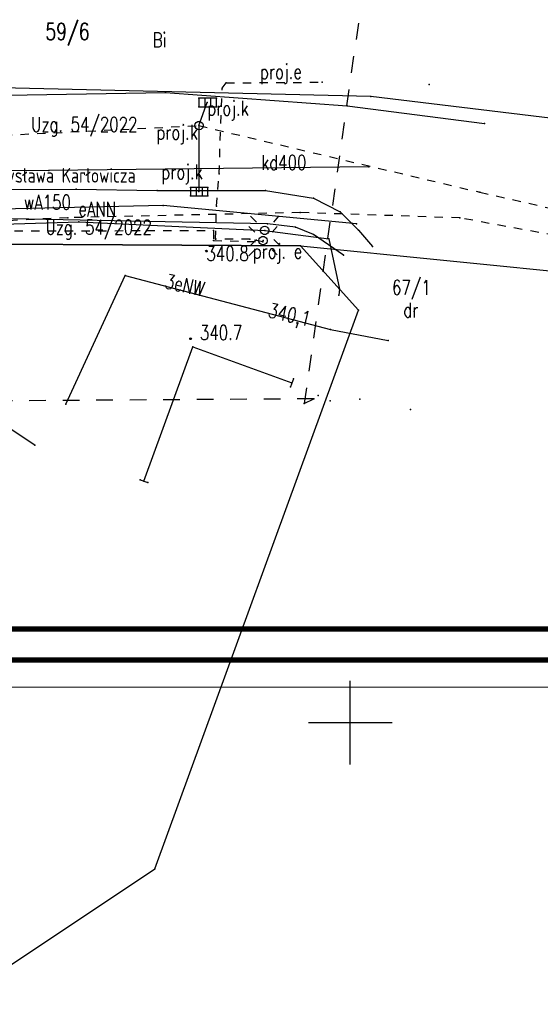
# Model space of a CAD drawing. Extents: x 5552506 to 5553307, y 5642054 to 5642708.
# Tile 14 of 72: x 5552880 to 5552911, y 5642383 to 5642442. Entities that reach past the tile are written whole.
import ezdxf
from ezdxf.enums import TextEntityAlignment as Align

# ---------------------------------------------------------------- set-up
doc = ezdxf.new("R2010")
doc.units = 0
doc.header["$MEASUREMENT"] = 0
doc.linetypes.add('1', pattern=[2, 1, -1])
doc.linetypes.add('2', pattern=[1, 0.5, -0.5])
doc.layers.add('3DPLAN_A_TABELKA POMIESZCZEŃ', color=7, linetype='Continuous', lineweight=0)
doc.layers.add('A_TXT_TABELKI', color=145, linetype='Continuous', lineweight=5)
for name, color, linetype in [('EGB_DzialkaEwidencyjna', 7, 'Continuous'), ('EGB_KonturUzytkuGruntowego', 7, 'Continuous'), ('GES_PrzewodElektroenergetyczny', 7, 'Continuous'), ('GES_PrzewodKanalizacyjny', 7, 'Continuous'), ('GES_PrzewodTelekomunikacyjny', 7, 'Continuous'), ('GES_Rzedna', 7, 'Continuous'), ('GES_UrzadzeniaSiecKanalizacyjna', 7, 'Continuous'), ('krzyze', 7, 'Continuous'), ('OT_Komunikacja', 7, 'Continuous'), ('OT_Rzedna', 7, 'Continuous'), ('przew_d_wodociagowy', 5, 'Continuous'), ('zakres', 7, 'Continuous')]:
    doc.layers.add(name, color=color, linetype=linetype)
doc.styles.add('STYL_ARIAL', font='simplex', dxfattribs={"width": 0.75, "oblique": 0.1})

# ---------------------------------------------------------------- blocks, each defined once
blk = doc.blocks.new('RTPW01')
at = {"color": 7}
blk.add_polyline3d([(0, 0.1, 0), (0.0643, 0.0766, 0), (0.0985, 0.0174, 0), (0.0866, -0.05, 0), (0.0342, -0.094, 0), (-0.0342, -0.094, 0), (-0.0866, -0.05, 0), (-0.0985, 0.0174, 0), (-0.0643, 0.0766, 0), (0, 0.1, 0)], dxfattribs=at)
blk = doc.blocks.new('SLU')
at = {"color": 7}
blk.add_polyline3d([(0, 0.5, 0), (0.1409, 0.4797, 0), (0.2703, 0.4206, 0), (0.3779, 0.3274, 0), (0.4548, 0.2077, 0), (0.4949, 0.0712, 0), (0.4949, -0.0712, 0), (0.4548, -0.2077, 0), (0.3779, -0.3274, 0), (0.2703, -0.4206, 0), (0.1409, -0.4797, 0), (0, -0.5, 0), (-0.1409, -0.4797, 0), (-0.2703, -0.4206, 0), (-0.3779, -0.3274, 0), (-0.4548, -0.2077, 0), (-0.4949, -0.0712, 0), (-0.4949, 0.0712, 0), (-0.4548, 0.2077, 0), (-0.3779, 0.3274, 0), (-0.2703, 0.4206, 0), (-0.1409, 0.4797, 0), (0, 0.5, 0)], dxfattribs=at)
blk = doc.blocks.new('SUSM01')
at = {"color": 7}
for points in [[(-1, 1, 0), (-1.7, 1.7, 0)], [(1.1, 1, 0), (1.7, 1.7, 0)], [(-1, -1.1, 0), (-1.7, -1.8, 0)], [(1.1, -1.1, 0), (1.7, -1.7, 0)]]:
    blk.add_polyline3d(points, dxfattribs=at)

msp = doc.modelspace()

# ---------------------------------------------------------------- linework, layer by layer
at = {"color": 7}
for p in [(5552904.7, 5642438.1), (5552888.96, 5642437.61), (5552899.82, 5642436.81), (5552908.01, 5642435.77), (5552882, 5642432.96), (5552901.1, 5642433.18), (5552883.64, 5642431.85), (5552888.47, 5642431.76), (5552894.93, 5642431.76), (5552897.8, 5642431.31), (5552888.82, 5642430.86), (5552899.4, 5642430.48), (5552883.8, 5642429.9), (5552894.89, 5642429.38, 341.7), (5552894.89, 5642429.38), (5552895.06, 5642429.77), (5552896.72, 5642429.57), (5552900.36, 5642429.78), (5552900.49, 5642429.39), (5552894.79, 5642428.77), (5552894.79, 5642428.77), (5552897.8, 5642429.13), (5552898.72, 5642428.87), (5552891.41, 5642428.15, 340.8), (5552901.32, 5642428.43), (5552899.59, 5642427.91), (5552886.56, 5642426.69), (5552899.35, 5642425.87), (5552899.32, 5642425.51), (5552898.82, 5642423.46), (5552890.46, 5642422.91, 340.7), (5552902.25, 5642422.81), (5552890.59, 5642422.44), (5552896.606, 5642420.52), (5552896.426, 5642420.038), (5552896.51, 5642420.29), (5552897.83, 5642419.33), (5552898.08, 5642419.53), (5552900.56, 5642419.31), (5552883.01, 5642419), (5552897.24, 5642419.04), (5552898.79, 5642419.21), (5552903.6, 5642418.7), (5552881.17, 5642416.56), (5552887.446, 5642414.501), (5552887.68, 5642414.42), (5552887.917, 5642414.335)]:
    msp.add_point(p, dxfattribs=at)
at = {"layer": '3DPLAN_A_TABELKA POMIESZCZEŃ', "color": 1, "linetype": 'ByBlock'}
msp.add_lwpolyline([(5552761.03735, 5642402.10817), (5552971.03735, 5642402.10817), (5552971.03735, 5642550.60817), (5552761.03735, 5642550.60817)], close=True, dxfattribs=at)
at = {"layer": 'A_TXT_TABELKI', "color": 0, "const_width": 0.30708}
for points in [[(5552761.03735, 5642403.73737), (5553020.12403, 5642403.73737), (5553020.08946, 5642550.60817), (5552761.03735, 5642550.60817)], [(5552782.18344, 5642405.58737), (5553018.27403, 5642405.58737), (5553018.23946, 5642548.75817), (5552782.18344, 5642548.75817)]]:
    msp.add_lwpolyline(points, close=True, dxfattribs=at)
at = {"layer": 'EGB_DzialkaEwidencyjna', "color": 7}
for points in [[(5552839.1, 5642445.07, 0), (5552830.74, 5642439.96, 0), (5552833.92, 5642434.58, 0), (5552834.27, 5642428.7, 0), (5552820.61, 5642421.11, 0), (5552800.21, 5642406.62, 0), (5552784.15, 5642392.76, 0), (5552768.14, 5642376.62, 0), (5552720.96, 5642323.39, 0), (5552701.62, 5642301.74, 0), (5552706.7, 5642295.13, 0), (5552717.44, 5642306.43, 0), (5552729.15, 5642320.59, 0), (5552735.18, 5642327.54, 0), (5552769.27, 5642365.48, 0), (5552791.35, 5642387.5, 0), (5552806.86, 5642399.85, 0), (5552813.79, 5642404.68, 0), (5552827.38, 5642414.15, 0), (5552840.24, 5642421.26, 0), (5552854.32, 5642425.81, 0), (5552868.64, 5642428.61, 0), (5552897.02, 5642428.46, 0), (5552914.49, 5642426.71, 0)], [(5552989.36355, 5642415.76795, 0), (5552980.92, 5642418.75, 0), (5552913.24, 5642435.93, 0), (5552901.23, 5642437.37, 0), (5552871.49, 5642438.07, 0), (5552847.18, 5642433.67, 0), (5552843.02, 5642439.34, 0), (5552840.05, 5642438.88, 0), (5552839.1, 5642445.07, 0)], [(5552989.36355, 5642415.76795, 0), (5552980.92, 5642418.75, 0), (5552913.24, 5642435.93, 0), (5552901.23, 5642437.37, 0), (5552871.49, 5642438.07, 0), (5552872.41, 5642443.73, 0)], [(5552868.64, 5642428.61, 0), (5552854.32, 5642425.81, 0), (5552840.24, 5642421.26, 0), (5552827.38, 5642414.15, 0), (5552813.79, 5642404.68, 0), (5552806.86, 5642399.85, 0), (5552791.35, 5642387.5, 0), (5552838.62, 5642354.95, 0), (5552857.06, 5642370.43, 0), (5552888.33, 5642391.28, 0), (5552900.48, 5642424.62, 0), (5552897.02, 5642428.46, 0), (5552868.64, 5642428.61, 0)]]:
    msp.add_polyline3d(points, dxfattribs=at)
for p in [(5552901.23, 5642437.37), (5552901.23, 5642437.37), (5552897.02, 5642428.46), (5552897.02, 5642428.46), (5552900.48, 5642424.62), (5552888.33, 5642391.28)]:
    msp.add_point(p, dxfattribs=at)
at = {"layer": 'EGB_KonturUzytkuGruntowego', "color": 3}
for points in [[(5552989.36355, 5642415.76795, 0), (5552980.92, 5642418.75, 0), (5552913.24, 5642435.93, 0), (5552901.23, 5642437.37, 0), (5552871.49, 5642438.07, 0), (5552847.18, 5642433.67, 0), (5552843.02, 5642439.34, 0)], [(5552735.18, 5642327.54, 0), (5552736.93, 5642324.21, 0), (5552771.58, 5642299.89, 0), (5552776.83, 5642298.98, 0), (5552786.84, 5642291.89, 0), (5552797.83, 5642318.44, 0), (5552838.62, 5642354.95, 0), (5552857.06, 5642370.43, 0), (5552888.33, 5642391.28, 0), (5552900.48, 5642424.62, 0), (5552897.02, 5642428.46, 0), (5552868.64, 5642428.61, 0), (5552854.32, 5642425.81, 0), (5552840.24, 5642421.26, 0), (5552827.38, 5642414.15, 0), (5552813.79, 5642404.68, 0), (5552806.86, 5642399.85, 0), (5552791.35, 5642387.5, 0), (5552769.27, 5642365.48, 0), (5552735.18, 5642327.54, 0)]]:
    msp.add_polyline3d(points, dxfattribs=at)
at = {"layer": 'EGB_KonturUzytkuGruntowego', "color": 7}
for p in [(5552901.23, 5642437.37), (5552897.02, 5642428.46), (5552900.48, 5642424.62), (5552888.33, 5642391.28)]:
    msp.add_point(p, dxfattribs=at)
at = {"layer": 'GES_PrzewodElektroenergetyczny', "color": 1, "linetype": '2'}
for points in [[(5552894.7743, 5642428.6981, 0), (5552894.0076, 5642428.865, 0), (5552891.9425, 5642428.857, 0), (5552892.0195, 5642430.824, 0), (5552892.1628, 5642432.755, 0), (5552892.3588, 5642437.879, 0), (5552892.5828, 5642438.187, 0), (5552898.3228, 5642438.229, 0)], [(5552812.5663, 5642404.1981, 0), (5552818.8383, 5642408.7061, 0), (5552824.9703, 5642413.1021, 0), (5552830.5703, 5642416.6301, 0), (5552835.2183, 5642419.3461, 0), (5552839.0263, 5642421.1661, 0), (5552842.9743, 5642422.7061, 0), (5552853.2503, 5642426.4301, 0), (5552861.5103, 5642427.9421, 0), (5552862.8263, 5642428.1941, 0), (5552866.3543, 5642428.5581, 0), (5552867.1103, 5642428.8101, 0), (5552877.9463, 5642429.3421, 0), (5552887.8303, 5642429.3701, 0), (5552891.8343, 5642429.3701, 0), (5552891.8343, 5642428.7821, 0), (5552894.7743, 5642428.6981, 0)]]:
    msp.add_polyline3d(points, dxfattribs=at)
at = {"layer": 'GES_PrzewodElektroenergetyczny', "color": 1}
for points in [[(5552838.85, 5642421.64, 0), (5552853.2, 5642426.5, 0), (5552866.34, 5642429.36, 0), (5552883.8, 5642429.9, 0), (5552894.89, 5642429.38, 341.7), (5552898.72, 5642428.87, 0), (5552899.35, 5642425.87, 0), (5552899.32, 5642425.51, 0)], [(5552883.01, 5642419, 0), (5552886.56, 5642426.69, 0), (5552898.82, 5642423.46, 0), (5552902.25, 5642422.81, 0)]]:
    msp.add_polyline3d(points, dxfattribs=at)
at = {"layer": 'GES_PrzewodElektroenergetyczny', "color": 7}
for p in [(5552892.5828, 5642438.187), (5552898.3228, 5642438.229), (5552892.3588, 5642437.879), (5552892.1628, 5642432.755), (5552892.0195, 5642430.824), (5552887.8303, 5642429.3701), (5552891.8343, 5642429.3701), (5552891.8343, 5642428.7821), (5552891.9425, 5642428.857), (5552894.0076, 5642428.865), (5552894.7743, 5642428.6981), (5552894.7743, 5642428.6981)]:
    msp.add_point(p, dxfattribs=at)
at = {"layer": 'GES_PrzewodKanalizacyjny', "color": 34}
for points in [[(5552890.966, 5642435.6356, 0), (5552891.4551, 5642437.0154, 0)], [(5552901.1, 5642433.18, 0), (5552882, 5642432.96, 0), (5552860.17, 5642432.9, 0)]]:
    msp.add_polyline3d(points, dxfattribs=at)
at = {"layer": 'GES_PrzewodKanalizacyjny', "color": 36, "linetype": '2'}
msp.add_polyline3d([(5552725.7661, 5642322.4596, 0), (5552727.0821, 5642325.9876, 0), (5552738.998, 5642340.9652, 0), (5552739.1781, 5642341.1916, 0), (5552747.7181, 5642350.7396, 0), (5552759.1981, 5642363.4236, 0), (5552770.8181, 5642375.5476, 0), (5552779.9181, 5642385.1796, 0), (5552787.4221, 5642391.6476, 0), (5552787.6272, 5642391.8194, 0), (5552804.5301, 5642405.9836, 0), (5552819.9021, 5642417.7436, 0), (5552833.3701, 5642424.7996, 0), (5552840.0341, 5642428.2716, 0), (5552857.3381, 5642433.9836, 0), (5552890.966, 5642435.6356, 0), (5552907.738, 5642431.6596, 0), (5552927.8763, 5642427.1015, 0), (5552928.15, 5642427.0396, 0), (5552950.578, 5642420.7956, 0), (5552974.882, 5642415.0276, 0), (5552982.778, 5642413.0956, 0)], dxfattribs=at)
at = {"layer": 'GES_PrzewodKanalizacyjny', "color": 7}
msp.add_polyline3d([(5552890.966, 5642435.6356, 0), (5552890.9511, 5642431.6954, 0)], dxfattribs=at)
for p in [(5552891.4551, 5642437.0154), (5552890.9511, 5642431.6954), (5552907.738, 5642431.6596)]:
    msp.add_point(p, dxfattribs=at)
at = {"layer": 'GES_PrzewodTelekomunikacyjny', "color": 30, "linetype": '2'}
msp.add_polyline3d([(5552930.5534, 5642424.5765, 0), (5552922.5743, 5642426.4723, 0), (5552917.1143, 5642427.8583, 0), (5552912.2283, 5642429.0763, 0), (5552906.5303, 5642430.1263, 0), (5552897.0103, 5642430.4483, 0), (5552883.1363, 5642430.1403, 0), (5552865.5243, 5642429.2303, 0), (5552859.9383, 5642428.6003, 0), (5552850.3763, 5642426.5003, 0), (5552841.9763, 5642423.7843, 0), (5552837.0763, 5642421.7823, 0), (5552827.7103, 5642416.9383, 0), (5552821.5363, 5642412.9343, 0), (5552814.2563, 5642407.5303, 0), (5552806.6975, 5642402.0481, 0)], dxfattribs=at)
at = {"layer": 'GES_PrzewodTelekomunikacyjny', "color": 7}
for p in [(5552897.0103, 5642430.4483), (5552883.1363, 5642430.1403), (5552906.5303, 5642430.1263)]:
    msp.add_point(p, dxfattribs=at)
at = {"layer": 'GES_UrzadzeniaSiecKanalizacyjna', "color": 7}
for points in [[(5552890.9551, 5642436.7654, 0), (5552892.0051, 5642436.7654, 0), (5552892.0051, 5642437.2654, 0), (5552890.9551, 5642437.2654, 0), (5552890.9551, 5642436.7654, 0)], [(5552891.3051, 5642437.2654, 0), (5552891.3051, 5642436.7654, 0)], [(5552891.6551, 5642437.2654, 0), (5552891.6551, 5642436.7654, 0)], [(5552890.7906, 5642435.4574, 0), (5552890.7333, 5642435.5441, 0), (5552890.7162, 5642435.6467, 0), (5552890.7423, 5642435.7473, 0), (5552890.8071, 5642435.8286, 0), (5552890.8994, 5642435.8766, 0), (5552891.0031, 5642435.8828, 0), (5552891.1005, 5642435.8463, 0), (5552891.1746, 5642435.7734, 0), (5552891.2126, 5642435.6767, 0), (5552891.208, 5642435.5728, 0), (5552891.1615, 5642435.4798, 0), (5552891.0813, 5642435.4138, 0), (5552890.9811, 5642435.3861, 0), (5552890.8783, 5642435.4015, 0), (5552890.7906, 5642435.4574, 0)], [(5552890.4511, 5642431.4454, 0), (5552891.5011, 5642431.4454, 0), (5552891.5011, 5642431.9454, 0), (5552890.4511, 5642431.9454, 0), (5552890.4511, 5642431.4454, 0)], [(5552890.8011, 5642431.9454, 0), (5552890.8011, 5642431.4454, 0)], [(5552891.1511, 5642431.9454, 0), (5552891.1511, 5642431.4454, 0)]]:
    msp.add_polyline3d(points, dxfattribs=at)
for p in [(5552890.9551, 5642437.2654), (5552892.0051, 5642437.2654), (5552890.9551, 5642436.7654), (5552892.0051, 5642436.7654), (5552890.4511, 5642431.9454), (5552891.5011, 5642431.9454), (5552890.4511, 5642431.4454), (5552891.5011, 5642431.4454)]:
    msp.add_point(p, dxfattribs=at)
at = {"layer": 'krzyze', "color": 7}
for points in [[(5552900, 5642397.5, 0), (5552900, 5642402.5, 0)], [(5552897.5, 5642400, 0), (5552902.5, 5642400, 0)]]:
    msp.add_polyline3d(points, dxfattribs=at)
at = {"layer": 'OT_Komunikacja', "color": 7}
for points in [[(5552835.38, 5642446.85, 0), (5552838.62, 5642439.33, 0), (5552840.12, 5642435.3, 0), (5552841.06, 5642433.61, 0), (5552842.45, 5642432.93, 0), (5552844.07, 5642432.62, 0), (5552847.45, 5642432.94, 0), (5552854.57, 5642434.91, 0), (5552861.29, 5642436.2, 0), (5552867.69, 5642437.25, 0), (5552888.96, 5642437.61, 0), (5552899.82, 5642436.81, 0), (5552908.01, 5642435.77, 0)], [(5552807.44, 5642403.51, 0), (5552815.3, 5642409.52, 0), (5552822.07, 5642414.18, 0), (5552825.78, 5642416.84, 0), (5552832.17, 5642420.48, 0), (5552839.14, 5642423.99, 0), (5552842.69, 5642425.43, 0), (5552848.92, 5642427.63, 0), (5552854.95, 5642429.26, 0), (5552860.13, 5642430.48, 0), (5552868.69, 5642431.63, 0), (5552871.47, 5642431.85, 0), (5552877.19, 5642431.82, 0), (5552883.64, 5642431.85, 0), (5552888.47, 5642431.76, 0), (5552894.93, 5642431.76, 0), (5552897.8, 5642431.31, 0), (5552899.4, 5642430.48, 0), (5552900.49, 5642429.39, 0), (5552901.32, 5642428.43, 0)], [(5552899.59, 5642427.91, 0), (5552897.8, 5642429.13, 0), (5552896.72, 5642429.57, 0), (5552895.06, 5642429.77, 0), (5552877.74, 5642430.12, 0), (5552866.74, 5642429.71, 0), (5552860.65, 5642429.01, 0), (5552852.37, 5642426.93, 0), (5552846.37, 5642425.05, 0), (5552845.21, 5642424.69, 0), (5552845.09, 5642424.15, 0), (5552845.34, 5642423.86, 0), (5552856.81, 5642415.84, 0)], [(5552881.17, 5642416.56, 0), (5552866.31, 5642426.45, 0), (5552858.3, 5642415.59, 0)], [(5552887.68, 5642414.42, 0), (5552890.59, 5642422.44, 0), (5552896.51, 5642420.29, 0)], [(5552896.606, 5642420.52, 0), (5552896.426, 5642420.038, 0)], [(5552887.446, 5642414.501, 0), (5552887.917, 5642414.335, 0)]]:
    msp.add_polyline3d(points, dxfattribs=at)
at = {"layer": 'przew_d_wodociagowy', "color": 5}
msp.add_polyline3d([(5552900.36, 5642429.78, 0), (5552888.82, 5642430.86, 0), (5552878.23, 5642430.62, 0), (5552866.17, 5642430.06, 0), (5552857.58, 5642428.1, 0), (5552846.96, 5642425.23, 0), (5552844.33, 5642423.79, 0)], dxfattribs=at)
at = {"layer": 'zakres', "color": 7, "linetype": '1'}
msp.add_polyline3d([(5552766.8, 5642479.5, 0), (5552834.91, 5642544.08, 0), (5552842.71, 5642544.66, 0), (5552879.39, 5642544.78, 0), (5552882.9, 5642544.66, 0), (5552913.2, 5642515.4, 0), (5552921, 5642505.3, 0), (5552918.24, 5642487.83, 0), (5552917.09, 5642481.79, 0), (5552913.98, 5642475.45, 0), (5552910.44, 5642467.95, 0), (5552907.41, 5642459.65, 0), (5552901.61, 5642449.68, 0), (5552897.24, 5642419.04, 0), (5552897.83, 5642419.33, 0), (5552864.7, 5642419.1, 0), (5552847.9, 5642414.2, 0), (5552834.1, 5642406.8, 0), (5552823, 5642402.9, 0), (5552805.78, 5642404.04, 0), (5552761.71, 5642444.76, 0), (5552760.8, 5642465.6, 0), (5552766.8, 5642479.5, 0)], dxfattribs=at)

# ---------------------------------------------------------------- block references
at = {"color": 7, "xscale": 0.5, "yscale": 0.5}
for name, p in [('SUSM01', (5552894.89, 5642429.38)), ('SUSM01', (5552894.79, 5642428.77)), ('SLU', (5552894.89, 5642429.38)), ('SLU', (5552894.79, 5642428.77)), ('RTPW01', (5552891.41, 5642428.15)), ('RTPW01', (5552890.46, 5642422.91))]:
    msp.add_blockref(name, p, dxfattribs=at)

# ---------------------------------------------------------------- texts
at = {"layer": 'EGB_DzialkaEwidencyjna', "color": 7, "style": 'STYL_ARIAL', "width": 0.75}
for s, height, p in [('59/6', 1, (5552881.8, 5642440.4556)), ('Mieczysława Karłowicza', 0.875, (5552877.26, 5642431.9686)), ('67/1', 0.875, (5552902.49, 5642425.2786))]:
    msp.add_text(s, height=height, dxfattribs=at).set_placement(p, align=Align.BOTTOM_LEFT)
at = {"layer": 'EGB_DzialkaEwidencyjna', "color": 92, "style": 'STYL_ARIAL', "width": 0.75}
msp.add_text('dr', height=0.875, dxfattribs=at).set_placement((5552903.16, 5642423.9286), align=Align.BOTTOM_LEFT)
at = {"layer": 'EGB_KonturUzytkuGruntowego', "color": 92, "style": 'STYL_ARIAL', "width": 0.75}
msp.add_text('Bi', height=0.875, dxfattribs=at).set_placement((5552888.2, 5642440.0486), align=Align.BOTTOM_LEFT)
at = {"layer": 'GES_PrzewodElektroenergetyczny', "color": 1, "style": 'STYL_ARIAL', "width": 0.75}
for s, rotation, p in [('proj.e', 0.4, (5552894.6059, 5642438.1486)), ('3eNW', 347.3, (5552888.8128, 5642425.6894))]:
    msp.add_text(s, height=0.875, rotation=rotation, dxfattribs=at).set_placement(p, align=Align.BOTTOM_LEFT)
for s, p in [('eANN', (5552883.77, 5642429.9586)), ('proj. e', (5552894.17, 5642427.4386))]:
    msp.add_text(s, height=0.875, dxfattribs=at).set_placement(p, align=Align.BOTTOM_LEFT)
at = {"layer": 'GES_PrzewodKanalizacyjny', "color": 7, "style": 'STYL_ARIAL', "width": 0.75}
for p in [(5552880.94, 5642435.0086), (5552881.8, 5642428.8686)]:
    msp.add_text('Uzg. 54/2022', height=0.875, dxfattribs=at).set_placement(p, align=Align.BOTTOM_LEFT)
at = {"layer": 'GES_PrzewodKanalizacyjny', "color": 34, "style": 'STYL_ARIAL', "width": 0.75}
msp.add_text('kd400', height=0.875, dxfattribs=at).set_placement((5552894.68, 5642432.7386), align=Align.BOTTOM_LEFT)
at = {"layer": 'GES_Rzedna', "color": 7, "style": 'STYL_ARIAL', "width": 0.75}
msp.add_text('340,1', height=0.875, rotation=347.3, dxfattribs=at).set_placement((5552894.9828, 5642423.9594), align=Align.BOTTOM_LEFT)
at = {"layer": 'GES_UrzadzeniaSiecKanalizacyjna', "color": 36, "style": 'STYL_ARIAL', "width": 0.75}
for p in [(5552891.4551, 5642435.9765), (5552888.42, 5642434.5486), (5552888.71, 5642432.1786)]:
    msp.add_text('proj.k', height=0.875, dxfattribs=at).set_placement(p, align=Align.BOTTOM_LEFT)
at = {"layer": 'OT_Rzedna', "color": 7, "style": 'STYL_ARIAL', "width": 0.75}
for s, p in [('340.8', (5552891.41, 5642427.2986)), ('340.7', (5552891.02, 5642422.5786))]:
    msp.add_text(s, height=0.875, dxfattribs=at).set_placement(p, align=Align.BOTTOM_LEFT)
at = {"layer": 'przew_d_wodociagowy', "color": 5, "style": 'STYL_ARIAL', "width": 0.75}
msp.add_text('wA150', height=0.875, dxfattribs=at).set_placement((5552880.51, 5642430.3586), align=Align.BOTTOM_LEFT)

doc.saveas('drawing.dxf')
